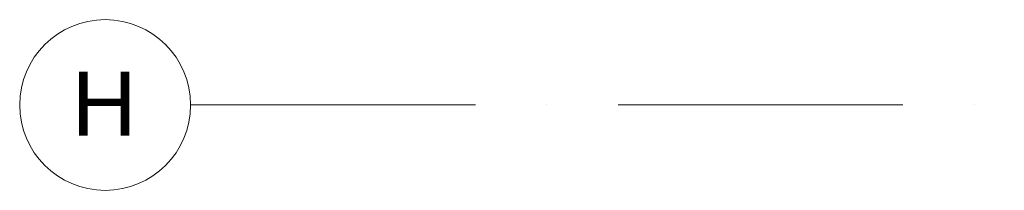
# Model space of a CAD drawing. Header units: millimetres. Extents: x 198345 to 441227, y -23587 to 80066.
# Tile 26 of 79: x 308814 to 315726, y 61980 to 63180. Entities that reach past the tile are written whole.
import ezdxf

# ---------------------------------------------------------------- set-up
doc = ezdxf.new("R2010")
doc.units = ezdxf.units.MM
doc.linetypes.add('Čerchovaná 20mm', pattern=[3000, 2000, -500, 0, -500])
doc.layers.add('CA_OSY', color=5, linetype='Continuous', lineweight=9)
doc.layers.add('CA_TEXT35', color=62, linetype='Continuous', lineweight=9)
doc.styles.add('Arial_2', font='arial.ttf', dxfattribs={"height": 450})

# ---------------------------------------------------------------- blocks, each defined once
blk = doc.blocks.new('Osnova - Bublina osnovy 12mm-4850-PŮDORYS _6_160 _ vestavek V9')
at = {"layer": 'CA_TEXT35'}
blk.add_circle((0, 0), 6, dxfattribs=at)

msp = doc.modelspace()

# ---------------------------------------------------------------- linework, layer by layer
at = {"layer": 'CA_OSY', "linetype": 'Čerchovaná 20mm'}
msp.add_line((310014.1, 62579.9), (407602.9, 62579.9), dxfattribs=at)

# ---------------------------------------------------------------- block references
at = {"layer": 'CA_TEXT35', "xscale": 99.99999999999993, "yscale": 99.99999999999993, "zscale": 99.99999999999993, "rotation": 269.9999999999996}
msp.add_blockref('Osnova - Bublina osnovy 12mm-4850-PŮDORYS _6_160 _ vestavek V9', (309414.1, 62579.9), dxfattribs=at)

# ---------------------------------------------------------------- next in the draw order: texts
at = {"layer": 'CA_TEXT35', "insert": (309180, 62815.1), "char_height": 450, "width": 553.164, "attachment_point": 1, "style": 'Arial_2', "bg_fill": 3, "box_fill_scale": 1.25, "bg_fill_color": 256, "bg_fill_true_color": 13158600, "bg_fill_transparency": 0}
msp.add_mtext('\\fArial|b0|i0|c238|p34|;H', dxfattribs=at)

doc.saveas('drawing.dxf')
